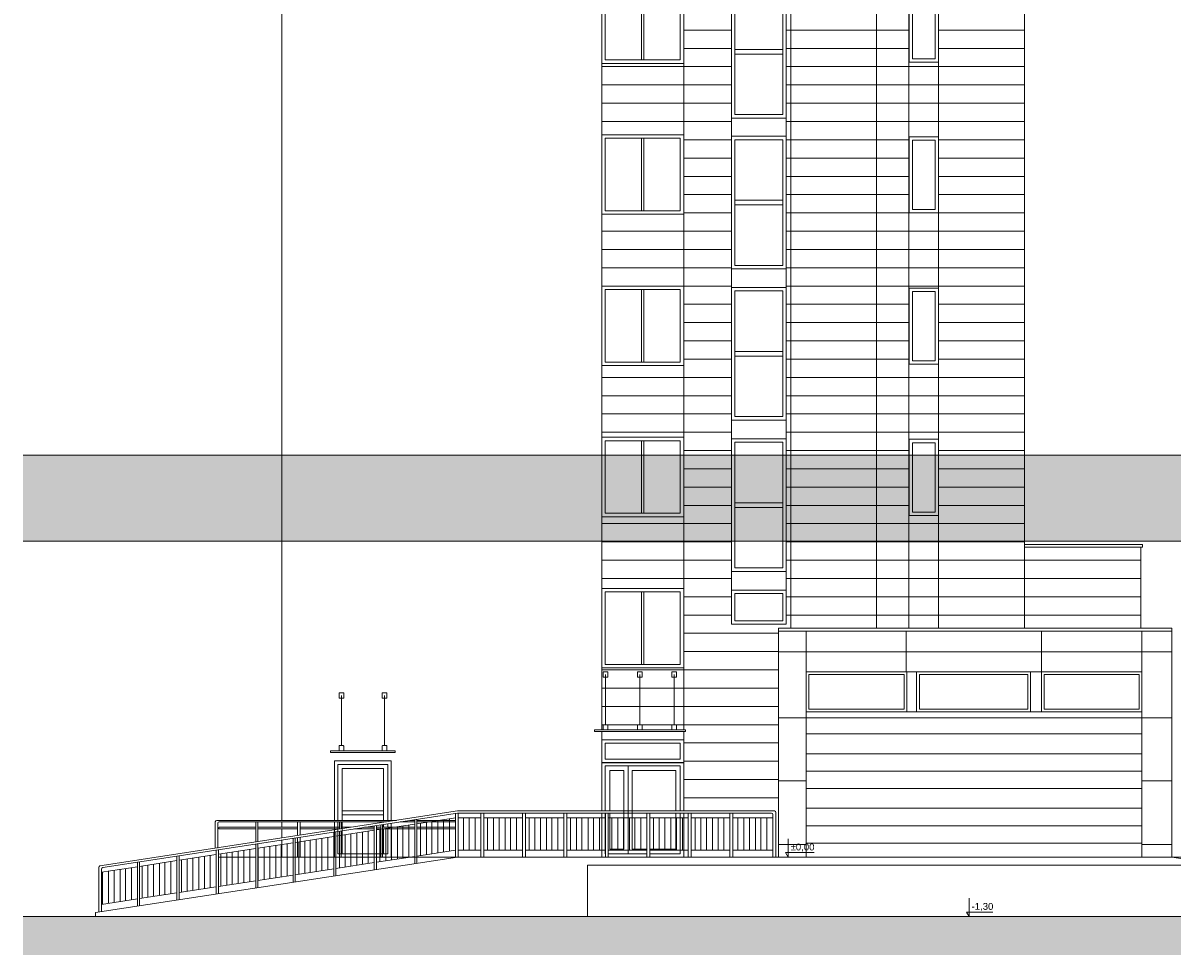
# Paper-space layout 'A-16 INWENTARYZACJA - ELEWACJE' of a CAD drawing. Header units: millimetres. Extents: x 0 to 1100, y 0 to 900.
# Tile 17 of 20: x 700 to 952, y 471 to 675. Entities that reach past the tile are written whole.
import ezdxf
from ezdxf.xclip import XClip

# ---------------------------------------------------------------- set-up
doc = ezdxf.new("R2010")
doc.units = ezdxf.units.MM
doc.header["$MEASUREMENT"] = 0
doc.header["$XCLIPFRAME"] = 0
doc.linetypes.add('KURZGESTRICHELT', pattern=[550, 400, -150])
doc.layers.add('A_linie_Nr_pióra__10', color=7, linetype='Continuous', lineweight=13, true_color=0x4b4b4b)
doc.layers.add('A_wymiary_Nr_pióra__7', color=7, linetype='Continuous', lineweight=18, true_color=0x171717)
doc.layers.add('A_ściany', color=7, linetype='Continuous')
for name, color, linetype, lineweight in [('A_ściany_Nr_pióra__1', 7, 'Continuous', 20), ('A_ściany_Nr_pióra__2', 8, 'Continuous', 13), ('A_ściany_Nr_pióra__3', 252, 'Continuous', 13)]:
    doc.layers.add(name, color=color, linetype=linetype, lineweight=lineweight)
doc.styles.add('STYL_AUTOMATYCZNY_4', font='arial.ttf')
pattern_1 = [(0, (-1989.741, 1777.4156), (0, 4), [])]

# ---------------------------------------------------------------- blocks, each defined once
blk = doc.blocks.new('Rysunek_2_2', base_point=(-1989.74, 1777.42))
at = {"layer": 'A_ściany', "linetype": 'Continuous', "lineweight": 13}
h = blk.add_hatch(dxfattribs=at)
h.set_pattern_fill('BONIE_0002', color=8, style=0, pattern_type=2)
h.set_pattern_definition(pattern_1)
h.paths.add_polyline_path([(887.15, 542.57), (887.15, 850.83), (868.45, 850.83), (868.45, 542.57)])
h = blk.add_hatch(dxfattribs=at)
h.set_pattern_fill('BONIE_0002', color=8, style=0, pattern_type=2)
h.set_pattern_definition(pattern_1)
h.paths.add_polyline_path([(900.75, 542.57), (944.99, 542.57), (944.99, 559.94), (919.55, 559.94), (919.55, 850.83), (900.75, 850.83)])
h = blk.add_hatch(dxfattribs=at)
h.set_pattern_fill('BONIE_0002', color=8, style=0, pattern_type=2)
h.set_pattern_definition(pattern_1)
h.paths.add_polyline_path([(855.43, 839.32), (845.01, 839.32), (845.01, 502.77), (865.74, 502.77), (865.74, 542.57), (868.45, 542.57), (868.45, 815.43), (867.43, 815.43), (867.43, 543.39), (855.43, 543.39)])
h = blk.add_hatch(dxfattribs=at)
h.set_pattern_fill('BONIE_0002', color=8, style=0, pattern_type=2)
h.set_pattern_definition(pattern_1)
h.paths.add_polyline_path([(887.15, 839.32), (887.15, 542.57), (894.26, 542.57), (894.26, 839.32)])
h = blk.add_hatch(dxfattribs=at)
h.set_pattern_fill('BONIE_0002', color=8, style=0, pattern_type=2)
h.set_pattern_definition(pattern_1)
h.paths.add_polyline_path([(845.01, 666.13), (827.11, 666.13), (827.11, 650.51), (845.01, 650.51)])
h = blk.add_hatch(dxfattribs=at)
h.set_pattern_fill('BONIE_0002', color=8, style=0, pattern_type=2)
h.set_pattern_definition(pattern_1)
h.paths.add_polyline_path([(900.75, 650.08), (900.75, 666.51), (894.29, 666.51), (894.29, 650.08)])
h = blk.add_hatch(dxfattribs=at)
h.set_pattern_fill('BONIE_0002', color=8, style=0, pattern_type=2)
h.set_pattern_definition(pattern_1)
h.paths.add_polyline_path([(845.01, 633.13), (827.11, 633.13), (827.11, 617.41), (845.01, 617.41)])
h = blk.add_hatch(dxfattribs=at)
h.set_pattern_fill('BONIE_0002', color=8, style=0, pattern_type=2)
h.set_pattern_definition(pattern_1)
h.paths.add_polyline_path([(900.75, 616.98), (900.75, 633.41), (894.29, 633.41), (894.29, 616.98)])
h = blk.add_hatch(dxfattribs=at)
h.set_pattern_fill('BONIE_0002', color=8, style=0, pattern_type=2)
h.set_pattern_definition(pattern_1)
h.paths.add_polyline_path([(845.01, 600.03), (827.11, 600.03), (827.11, 584.31), (845.01, 584.31)])
h = blk.add_hatch(dxfattribs=at)
h.set_pattern_fill('BONIE_0002', color=8, style=0, pattern_type=2)
h.set_pattern_definition(pattern_1)
h.paths.add_polyline_path([(900.75, 583.88), (900.75, 600.31), (894.29, 600.31), (894.29, 583.88)])
at = {"layer": 'A_ściany', "linetype": 'Continuous', "lineweight": 0, "true_color": 0xd2d2d2}
blk.add_hatch(color=254, dxfattribs=at).paths.add_polyline_path([(700.5, 561.61), (1056.45, 561.61), (1056.45, 580.4), (700.5, 580.4)])
at = {"layer": 'A_ściany', "linetype": 'Continuous', "lineweight": 13}
h = blk.add_hatch(dxfattribs=at)
h.set_pattern_fill('BONIE_0002', color=8, style=0, pattern_type=2)
h.set_pattern_definition(pattern_1)
h.paths.add_polyline_path([(845.01, 566.93), (827.11, 566.93), (827.11, 551.21), (845.01, 551.21)])
h = blk.add_hatch(dxfattribs=at)
h.set_pattern_fill('BONIE_0002', color=8, style=0, pattern_type=2)
h.set_pattern_definition(pattern_1)
h.paths.add_polyline_path([(894.29, 567.21), (894.29, 542.57), (900.75, 542.57), (900.75, 567.21)])
h = blk.add_hatch(dxfattribs=at)
h.set_pattern_fill('BONIE_0002', color=8, style=0, pattern_type=2)
h.set_pattern_definition(pattern_1)
h.paths.add_polyline_path([(845.01, 533.83), (827.11, 533.83), (827.11, 518.11), (845.01, 518.11)])
blk.add_hatch(color=8, dxfattribs=at).paths.add_polyline_path([(1056.45, 479.43), (700.5, 479.43), (700.5, 471.02), (1056.45, 471.02)])
at = {"layer": 'A_linie_Nr_pióra__10', "color": 251, "linetype": 'KURZGESTRICHELT', "lineweight": 13, "true_color": 0x4b4b4b}
blk.add_line((757.1, 492.43), (980.72, 492.43), dxfattribs=at)
at = {"layer": 'A_wymiary_Nr_pióra__7', "color": 250, "linetype": 'Continuous', "lineweight": 18, "true_color": 0x171717}
for p, q in [((867.88, 492.43), (867.88, 496.43)), ((867.88, 492.43), (867.3, 493.43)), ((867.3, 493.43), (867.88, 493.43)), ((867.88, 493.43), (873.51, 493.43)), ((867.88, 492.43), (867.13, 492.43)), ((867.88, 492.43), (868.63, 492.43)), ((907.46, 479.43), (907.46, 483.43)), ((907.46, 479.43), (906.88, 480.43)), ((906.88, 480.43), (907.46, 480.43)), ((907.46, 480.43), (912.64, 480.43)), ((907.46, 479.43), (906.71, 479.43)), ((907.46, 479.43), (908.21, 479.43))]:
    blk.add_line(p, q, dxfattribs=at)
at = {"layer": 'A_ściany_Nr_pióra__1', "color": 7, "linetype": 'Continuous', "lineweight": 20}
for p, q in [((868.45, 542.57), (868.45, 850.83)), ((887.15, 850.83), (887.15, 542.57)), ((900.75, 850.83), (900.75, 542.57)), ((919.55, 850.83), (919.55, 542.57)), ((757.1, 839.32), (757.1, 500.49)), ((919.55, 560.27), (944.99, 560.27)), ((944.99, 560.27), (944.99, 542.57)), ((865.74, 492.43), (865.74, 542.57)), ((865.74, 542.57), (951.8, 542.57)), ((951.8, 542.57), (951.8, 492.43)), ((827.11, 519.95), (827.11, 502.54)), ((845.01, 519.95), (845.01, 502.54)), ((827.11, 502.08), (827.11, 492.43)), ((845.01, 502.08), (845.01, 492.43)), ((757.1, 500.16), (757.1, 498.96)), ((757.1, 498.62), (757.1, 496.63)), ((757.1, 496.17), (757.1, 492.43)), ((795.5, 492.43), (716.39, 480.3)), ((795.5, 492.43), (865.74, 492.43)), ((999.18, 490.66), (823.95, 490.66)), ((823.95, 490.66), (823.95, 479.43)), ((951.8, 492.43), (963.5, 490.66)), ((700.5, 479.43), (1056.45, 479.43)), ((716.39, 480.3), (716.39, 479.43))]:
    blk.add_line(p, q, dxfattribs=at)
for centre in [(717.35, 490.21), (717.98, 489.85)]:
    blk.add_arc(centre, 0.3, 98.7422, 180, dxfattribs=at)
at = {"layer": 'A_ściany_Nr_pióra__2', "color": 8, "linetype": 'Continuous', "lineweight": 13}
for p, q in [((919.55, 560.82), (945.37, 560.82)), ((945.37, 560.27), (944.99, 560.27)), ((945.37, 560.82), (945.37, 560.27)), ((865.74, 541.87), (951.8, 541.87)), ((871.78, 492.43), (871.78, 541.87)), ((893.64, 532.97), (893.64, 541.87)), ((923.23, 532.97), (923.23, 541.87)), ((945.23, 492.43), (945.23, 541.87)), ((951.8, 537.36), (865.74, 537.36)), ((827.92, 532.38), (827.92, 521.42)), ((835.38, 532.38), (835.38, 521.42)), ((842.93, 532.38), (842.93, 521.42)), ((770.13, 527.8), (770.13, 516.84)), ((779.58, 527.8), (779.58, 516.84)), ((871.78, 522.93), (865.74, 522.93)), ((951.8, 522.93), (945.23, 522.93)), ((825.47, 520.28), (845.39, 520.28)), ((825.47, 520.28), (825.47, 519.95)), ((825.47, 519.95), (845.39, 519.95)), ((845.39, 520.28), (845.39, 519.95)), ((767.79, 515.7), (781.92, 515.7)), ((767.79, 515.7), (767.79, 515.37)), ((781.92, 515.7), (781.92, 515.37)), ((767.79, 515.37), (781.92, 515.37)), ((871.78, 509.16), (865.74, 509.16)), ((951.8, 509.16), (945.23, 509.16)), ((717.3, 490.51), (795.5, 502.54)), ((717.93, 490.15), (795.5, 502.08)), ((786.19, 491.01), (786.19, 500.65)), ((786.66, 499.74), (795.06, 501.03)), ((786.66, 491.08), (786.66, 500.72)), ((792.45, 500.63), (792.45, 493.57)), ((793.75, 500.83), (793.75, 493.77)), ((795.06, 492.37), (795.06, 502.01)), ((795.5, 502.54), (864.84, 502.54)), ((795.5, 502.08), (864.2, 502.08)), ((795.69, 492.43), (795.69, 502.08)), ((795.69, 501.03), (800.67, 501.03)), ((796.87, 501.03), (796.87, 493.97)), ((798.07, 501.03), (798.07, 493.97)), ((799.37, 501.03), (799.37, 493.97)), ((800.67, 492.43), (800.67, 502.08)), ((801.27, 501.03), (809.74, 501.03)), ((801.31, 492.43), (801.31, 502.08)), ((802.11, 501.03), (802.11, 493.97)), ((803.4, 501.03), (803.4, 493.97)), ((804.62, 501.03), (804.62, 493.97)), ((805.94, 501.03), (805.94, 493.97)), ((807.13, 501.03), (807.13, 493.97)), ((808.43, 501.03), (808.43, 493.97)), ((809.74, 492.43), (809.74, 502.08)), ((810.33, 501.03), (818.81, 501.03)), ((810.37, 492.43), (810.37, 502.08)), ((811.18, 501.03), (811.18, 493.97)), ((812.47, 501.03), (812.47, 493.97)), ((813.69, 501.03), (813.69, 493.97)), ((815.01, 501.03), (815.01, 493.97)), ((816.2, 501.03), (816.2, 493.97)), ((817.5, 501.03), (817.5, 493.97)), ((818.81, 492.43), (818.81, 502.08)), ((819.4, 501.03), (827.88, 501.03)), ((819.44, 492.43), (819.44, 502.08)), ((820.25, 501.03), (820.25, 493.97)), ((821.54, 501.03), (821.54, 493.97)), ((822.76, 501.03), (822.76, 493.97)), ((824.08, 501.03), (824.08, 493.97)), ((825.27, 501.03), (825.27, 493.97)), ((826.57, 501.03), (826.57, 493.97)), ((827.88, 492.43), (827.88, 502.08)), ((828.47, 501.03), (836.95, 501.03)), ((828.51, 492.43), (828.51, 502.08)), ((829.32, 501.03), (829.32, 493.97)), ((830.6, 501.03), (830.6, 493.97)), ((831.83, 501.03), (831.83, 493.97)), ((833.14, 501.03), (833.14, 493.97)), ((834.34, 501.03), (834.34, 493.97)), ((835.64, 501.03), (835.64, 493.97)), ((836.95, 492.43), (836.95, 502.08)), ((837.58, 492.43), (837.58, 502.08)), ((837.58, 501.03), (846.01, 501.03)), ((838.39, 501.03), (838.39, 493.97)), ((839.67, 501.03), (839.67, 493.97)), ((840.9, 501.03), (840.9, 493.97)), ((842.21, 501.03), (842.21, 493.97)), ((843.41, 501.03), (843.41, 493.97)), ((844.71, 501.03), (844.71, 493.97)), ((846.01, 492.43), (846.01, 502.08)), ((846.65, 492.43), (846.65, 502.08)), ((846.65, 501.03), (855.12, 501.03)), ((847.5, 501.03), (847.5, 493.97)), ((848.78, 501.03), (848.78, 493.97)), ((850.01, 501.03), (850.01, 493.97)), ((851.32, 501.03), (851.32, 493.97)), ((852.52, 501.03), (852.52, 493.97)), ((853.82, 501.03), (853.82, 493.97)), ((855.12, 492.43), (855.12, 502.08)), ((855.76, 492.43), (855.76, 502.08)), ((855.76, 501.03), (864.5, 501.03)), ((856.88, 501.03), (856.88, 493.97)), ((858.16, 501.03), (858.16, 493.97)), ((859.39, 501.03), (859.39, 493.97)), ((860.7, 501.03), (860.7, 493.97)), ((861.9, 501.03), (861.9, 493.97)), ((863.2, 501.03), (863.2, 493.97)), ((864.5, 492.43), (864.5, 501.78)), ((865.14, 492.43), (865.14, 502.24)), ((742.56, 500.19), (742.56, 494.39)), ((742.86, 500.49), (782.21, 500.49)), ((743.13, 499.86), (743.13, 494.39)), ((743.43, 500.16), (780.03, 500.16)), ((743.43, 498.96), (751.39, 498.96)), ((743.43, 498.62), (751.39, 498.62)), ((751.39, 500.16), (751.39, 495.75)), ((751.85, 500.16), (751.85, 495.82)), ((751.85, 498.96), (760.57, 498.96)), ((751.85, 498.62), (760.57, 498.62)), ((760.57, 500.16), (760.57, 497.16)), ((761.1, 500.16), (761.1, 497.25)), ((761.1, 498.96), (769.74, 498.96)), ((761.1, 498.62), (769.74, 498.62)), ((768.92, 497.01), (777.32, 498.31)), ((769.74, 500.16), (769.74, 498.57)), ((769.74, 498.12), (769.74, 492.43)), ((770.12, 500.16), (770.12, 498.63)), ((770.12, 498.96), (772.23, 498.96)), ((770.12, 498.17), (770.12, 492.43)), ((773.01, 498.62), (777.32, 498.62)), ((775.2, 498.96), (777.32, 498.96)), ((776.02, 498.1), (776.02, 491.04)), ((777.32, 489.64), (777.32, 499.28)), ((777.79, 498.38), (786.19, 499.67)), ((777.79, 489.71), (777.79, 499.35)), ((777.79, 498.96), (778.75, 498.96)), ((777.79, 498.62), (778.75, 498.62)), ((778.57, 498.5), (778.57, 491.43)), ((778.75, 500.16), (778.75, 499.96)), ((778.75, 499.5), (778.75, 492.43)), ((779.13, 500.16), (779.13, 500.02)), ((779.13, 499.56), (779.13, 492.43)), ((779.13, 498.96), (786.19, 498.96)), ((779.13, 498.62), (786.19, 498.62)), ((779.85, 498.69), (779.85, 491.63)), ((781.08, 498.88), (781.08, 491.82)), ((782.39, 499.08), (782.39, 492.02)), ((783, 500.16), (786.19, 500.16)), ((783.59, 499.27), (783.59, 492.21)), ((784.89, 499.47), (784.89, 492.41)), ((785.19, 500.49), (786.19, 500.49)), ((786.66, 500.49), (795.06, 500.49)), ((786.66, 500.16), (795.06, 500.16)), ((786.66, 498.96), (795.06, 498.96)), ((786.66, 498.62), (795.03, 498.62)), ((787.43, 499.86), (787.43, 492.8)), ((788.72, 500.06), (788.72, 493)), ((789.94, 500.25), (789.94, 493.18)), ((791.26, 500.45), (791.26, 493.39)), ((751.85, 494.39), (759.58, 495.58)), ((759.58, 486.91), (759.58, 496.55)), ((760.05, 495.65), (768.45, 496.94)), ((760.05, 486.99), (760.05, 496.63)), ((760.57, 496.71), (760.57, 492.43)), ((760.83, 495.77), (760.83, 488.71)), ((761.1, 496.79), (761.1, 492.43)), ((762.11, 495.97), (762.11, 488.9)), ((763.34, 496.15), (763.34, 489.09)), ((764.65, 496.36), (764.65, 489.3)), ((765.85, 496.54), (765.85, 489.48)), ((767.15, 496.74), (767.15, 489.68)), ((768.45, 488.28), (768.45, 497.92)), ((768.92, 488.35), (768.92, 497.99)), ((769.7, 497.13), (769.7, 490.07)), ((770.98, 497.33), (770.98, 490.27)), ((772.21, 497.52), (772.21, 490.46)), ((773.52, 497.72), (773.52, 490.66)), ((774.72, 497.9), (774.72, 490.84)), ((742.77, 484.33), (742.77, 493.97)), ((743.24, 493.06), (751.39, 494.32)), ((743.24, 484.4), (743.24, 494.04)), ((743.76, 493.14), (743.76, 486.08)), ((745.05, 493.34), (745.05, 486.28)), ((746.27, 493.53), (746.27, 486.47)), ((747.59, 493.73), (747.59, 486.67)), ((748.78, 493.92), (748.78, 486.86)), ((750.09, 494.12), (750.09, 487.06)), ((751.39, 485.65), (751.39, 495.29)), ((751.85, 485.73), (751.85, 495.37)), ((751.96, 494.4), (751.96, 487.34)), ((753.24, 494.6), (753.24, 487.54)), ((754.47, 494.79), (754.47, 487.73)), ((755.78, 494.99), (755.78, 487.93)), ((756.98, 495.18), (756.98, 488.12)), ((758.28, 495.38), (758.28, 488.32)), ((786.66, 492.68), (795.06, 493.97)), ((795.69, 493.97), (800.67, 493.97)), ((801.27, 493.97), (809.74, 493.97)), ((810.33, 493.97), (818.81, 493.97)), ((819.4, 493.97), (827.88, 493.97)), ((828.47, 493.97), (836.95, 493.97)), ((837.58, 493.97), (846.01, 493.97)), ((846.65, 493.97), (855.12, 493.97)), ((855.76, 493.97), (864.5, 493.97)), ((871.78, 495.2), (865.74, 495.2)), ((951.8, 495.2), (945.23, 495.2)), ((725.54, 481.68), (725.54, 491.32)), ((726.01, 490.41), (734.16, 491.67)), ((726.01, 481.75), (726.01, 491.39)), ((726.53, 490.49), (726.53, 483.43)), ((727.82, 490.69), (727.82, 483.63)), ((729.04, 490.88), (729.04, 483.82)), ((730.36, 491.08), (730.36, 484.02)), ((731.55, 491.27), (731.55, 484.21)), ((732.85, 491.47), (732.85, 484.41)), ((734.16, 483.01), (734.16, 492.64)), ((734.62, 491.74), (742.77, 492.99)), ((734.62, 483.08), (734.62, 492.72)), ((735.15, 491.82), (735.15, 484.76)), ((736.43, 492.02), (736.43, 484.96)), ((737.66, 492.21), (737.66, 485.14)), ((738.97, 492.41), (738.97, 485.35)), ((740.17, 492.59), (740.17, 485.53)), ((741.47, 492.79), (741.47, 485.73)), ((751.39, 492.43), (743.24, 492.43)), ((759.58, 492.43), (751.85, 492.43)), ((768.45, 492.43), (760.05, 492.43)), ((777.32, 492.43), (768.92, 492.43)), ((768.92, 489.95), (777.32, 491.24)), ((777.79, 491.31), (786.19, 492.61)), ((786.19, 492.43), (777.79, 492.43)), ((717.05, 480.4), (717.05, 490.21)), ((717.68, 489.13), (725.54, 490.34)), ((717.68, 480.5), (717.68, 489.85)), ((717.92, 489.17), (717.92, 482.11)), ((719.2, 489.37), (719.2, 482.31)), ((720.43, 489.56), (720.43, 482.49)), ((721.74, 489.76), (721.74, 482.7)), ((722.94, 489.94), (722.94, 482.88)), ((724.24, 490.14), (724.24, 483.08)), ((751.85, 487.33), (759.58, 488.52)), ((760.05, 488.59), (768.45, 489.88)), ((734.62, 484.68), (742.77, 485.93)), ((743.24, 486), (751.39, 487.26)), ((717.68, 482.07), (725.54, 483.28)), ((726.01, 483.35), (734.16, 484.61))]:
    blk.add_line(p, q, dxfattribs=at)
at = {"layer": 'A_ściany_Nr_pióra__2', "color": 8, "linetype": 'Continuous', "lineweight": 13, "flags": 128}
for points in [[(1056.45, 580.4), (700.5, 580.4)], [(700.5, 561.61), (1056.45, 561.61)]]:
    blk.add_lwpolyline(points, dxfattribs=at)
for points in [[(828.43, 531.83), (827.41, 531.83), (827.41, 532.97), (828.43, 532.97)], [(835.89, 531.83), (834.87, 531.83), (834.87, 532.97), (835.89, 532.97)], [(843.44, 531.83), (842.42, 531.83), (842.42, 532.97), (843.44, 532.97)], [(770.64, 527.25), (769.62, 527.25), (769.62, 528.39), (770.64, 528.39)], [(780.09, 527.25), (779.07, 527.25), (779.07, 528.39), (780.09, 528.39)]]:
    blk.add_lwpolyline(points, close=True, dxfattribs=at)
for points in [[(828.33, 520.28), (827.51, 520.28, -0.414214), (827.41, 520.38), (827.41, 521.32, -0.414214), (827.51, 521.42), (828.33, 521.42, -0.414214), (828.43, 521.32), (828.43, 520.38, -0.414214)], [(835.79, 520.28), (834.97, 520.28, -0.414214), (834.87, 520.38), (834.87, 521.32, -0.414214), (834.97, 521.42), (835.79, 521.42, -0.414214), (835.89, 521.32), (835.89, 520.38, -0.414214)], [(843.34, 520.28), (842.52, 520.28, -0.414214), (842.42, 520.38), (842.42, 521.32, -0.414214), (842.52, 521.42), (843.34, 521.42, -0.414214), (843.44, 521.32), (843.44, 520.38, -0.414214)], [(770.54, 515.7), (769.72, 515.7, -0.414214), (769.62, 515.8), (769.62, 516.74, -0.414214), (769.72, 516.84), (770.54, 516.84, -0.414214), (770.64, 516.74), (770.64, 515.8, -0.414214)], [(779.99, 515.7), (779.17, 515.7, -0.414214), (779.07, 515.8), (779.07, 516.74, -0.414214), (779.17, 516.84), (779.99, 516.84, -0.414214), (780.09, 516.74), (780.09, 515.8, -0.414214)]]:
    blk.add_lwpolyline(points, format="xyb", close=True, dxfattribs=at)
at = {"layer": 'A_ściany_Nr_pióra__2', "color": 8, "linetype": 'Continuous', "lineweight": 13}
for centre, radius, start, end in [((864.2, 501.78), 0.3, 0, 90), ((864.84, 502.24), 0.3, 0, 90), ((742.86, 500.19), 0.3, 90, 180), ((743.43, 499.86), 0.3, 90, 180), ((743.53, 498.79), 0.192, 118.7445, 241.2555)]:
    blk.add_arc(centre, radius, start, end, dxfattribs=at)
at = {"layer": 'A_ściany_Nr_pióra__3', "color": 252, "linetype": 'Continuous', "lineweight": 13}
for p, q in [((827.11, 839.32), (827.11, 520.28)), ((845.01, 839.32), (845.01, 520.28)), ((855.43, 839.32), (855.43, 543.39)), ((867.43, 543.39), (867.43, 839.32)), ((894.26, 839.32), (894.26, 542.57)), ((827.11, 666.13), (827.11, 683.51)), ((827.86, 666.88), (827.86, 682.76)), ((835.81, 682.76), (835.81, 666.88)), ((836.31, 682.76), (836.31, 666.88)), ((844.26, 682.76), (844.26, 666.88)), ((845.01, 683.51), (845.01, 666.13)), ((855.43, 654.18), (855.43, 683.18)), ((856.18, 654.93), (856.18, 682.43)), ((866.68, 682.43), (866.68, 654.93)), ((867.43, 683.18), (867.43, 654.18)), ((894.29, 666.41), (894.29, 683.08)), ((895.04, 667.16), (895.04, 682.33)), ((900, 682.33), (900, 667.16)), ((900.75, 666.41), (900.75, 683.08)), ((866.68, 669.18), (856.18, 669.18)), ((844.26, 666.88), (827.86, 666.88)), ((856.18, 668.18), (866.68, 668.18)), ((900, 667.16), (895.04, 667.16)), ((845.01, 666.13), (827.11, 666.13)), ((900.75, 666.41), (894.29, 666.41)), ((867.43, 654.18), (855.39, 654.18)), ((867.43, 654.18), (855.43, 654.18)), ((866.68, 654.93), (856.18, 654.93)), ((827.11, 633.13), (827.11, 650.51)), ((827.11, 650.51), (845.01, 650.51)), ((827.86, 633.88), (827.86, 649.76)), ((827.86, 649.76), (844.26, 649.76)), ((835.81, 649.76), (835.81, 633.88)), ((836.31, 649.76), (836.31, 633.88)), ((844.26, 649.76), (844.26, 633.88)), ((845.01, 650.51), (845.01, 633.13)), ((855.43, 621.18), (855.43, 650.18)), ((855.43, 650.18), (867.43, 650.18)), ((856.18, 621.93), (856.18, 649.43)), ((856.18, 649.43), (866.68, 649.43)), ((866.68, 649.43), (866.68, 621.93)), ((867.43, 650.18), (867.43, 621.18)), ((894.29, 650.08), (900.75, 650.08)), ((894.29, 633.41), (894.29, 650.08)), ((895.04, 634.16), (895.04, 649.33)), ((895.04, 649.33), (900, 649.33)), ((900, 649.33), (900, 634.16)), ((900.75, 633.41), (900.75, 650.08)), ((844.26, 633.88), (827.86, 633.88)), ((866.68, 636.18), (856.18, 636.18)), ((856.18, 635.18), (866.68, 635.18)), ((900, 634.16), (895.04, 634.16)), ((845.01, 633.13), (827.11, 633.13)), ((900.75, 633.41), (894.29, 633.41)), ((866.68, 621.93), (856.18, 621.93)), ((867.43, 621.18), (855.39, 621.18)), ((867.43, 621.18), (855.43, 621.18)), ((827.11, 600.03), (827.11, 617.41)), ((827.11, 617.41), (845.01, 617.41)), ((827.86, 600.78), (827.86, 616.66)), ((827.86, 616.66), (844.26, 616.66)), ((835.81, 616.66), (835.81, 600.78)), ((836.31, 616.66), (836.31, 600.78)), ((844.26, 616.66), (844.26, 600.78)), ((845.01, 617.41), (845.01, 600.03)), ((855.43, 588.08), (855.43, 617.08)), ((855.43, 617.08), (867.43, 617.08)), ((856.18, 588.83), (856.18, 616.33)), ((856.18, 616.33), (866.68, 616.33)), ((866.68, 616.33), (866.68, 588.83)), ((867.43, 617.08), (867.43, 588.08)), ((894.29, 616.98), (900.75, 616.98)), ((894.29, 600.31), (894.29, 616.98)), ((900.75, 600.31), (900.75, 616.98)), ((895.04, 601.06), (895.04, 616.23)), ((895.04, 616.23), (900, 616.23)), ((900, 616.23), (900, 601.06)), ((866.68, 603.08), (856.18, 603.08)), ((856.18, 602.08), (866.68, 602.08)), ((845.01, 600.03), (827.11, 600.03)), ((844.26, 600.78), (827.86, 600.78)), ((900.75, 600.31), (894.29, 600.31)), ((900, 601.06), (895.04, 601.06)), ((866.68, 588.83), (856.18, 588.83)), ((867.43, 588.08), (855.39, 588.08)), ((867.43, 588.08), (855.43, 588.08)), ((827.11, 566.93), (827.11, 584.31)), ((827.11, 584.31), (845.01, 584.31)), ((827.86, 567.68), (827.86, 583.56)), ((827.86, 583.56), (844.26, 583.56)), ((835.81, 583.56), (835.81, 567.68)), ((836.31, 583.56), (836.31, 567.68)), ((844.26, 583.56), (844.26, 567.68)), ((845.01, 584.31), (845.01, 566.93)), ((855.43, 554.98), (855.43, 583.98)), ((855.43, 583.98), (867.43, 583.98)), ((867.43, 583.98), (867.43, 554.98)), ((894.29, 583.88), (900.75, 583.88)), ((894.29, 567.21), (894.29, 583.88)), ((900.75, 567.21), (900.75, 583.88)), ((856.18, 555.73), (856.18, 583.23)), ((856.18, 583.23), (866.68, 583.23)), ((866.68, 583.23), (866.68, 555.73)), ((895.04, 567.96), (895.04, 583.13)), ((895.04, 583.13), (900, 583.13)), ((900, 583.13), (900, 567.96)), ((866.68, 569.98), (856.18, 569.98)), ((856.18, 568.98), (866.68, 568.98)), ((845.01, 566.93), (827.11, 566.93)), ((844.26, 567.68), (827.86, 567.68)), ((900.75, 567.21), (894.29, 567.21)), ((900, 567.96), (895.04, 567.96)), ((867.43, 554.98), (855.39, 554.98)), ((867.43, 554.98), (855.43, 554.98)), ((866.68, 555.73), (856.18, 555.73)), ((827.11, 533.83), (827.11, 551.21)), ((827.11, 551.21), (845.01, 551.21)), ((845.01, 551.21), (845.01, 533.83)), ((855.43, 543.39), (855.43, 550.88)), ((855.43, 550.88), (867.43, 550.88)), ((867.43, 550.88), (867.43, 543.39)), ((827.86, 534.58), (827.86, 550.46)), ((827.86, 550.46), (844.26, 550.46)), ((835.81, 550.46), (835.81, 534.58)), ((836.31, 550.46), (836.31, 534.58)), ((844.26, 550.46), (844.26, 534.58)), ((856.18, 544.14), (856.18, 550.13)), ((856.18, 550.13), (866.68, 550.13)), ((866.68, 550.13), (866.68, 544.14)), ((867.43, 543.39), (855.43, 543.39)), ((867.43, 543.39), (855.43, 543.39)), ((866.68, 544.14), (856.18, 544.14)), ((845.01, 533.83), (827.11, 533.83)), ((844.26, 534.58), (827.86, 534.58)), ((871.78, 492.43), (871.78, 532.97)), ((871.78, 532.97), (945.23, 532.97)), ((893.83, 532.97), (893.83, 524.2)), ((945.23, 532.97), (945.23, 492.43)), ((871.78, 524.2), (945.23, 524.2)), ((871.78, 522.93), (945.23, 522.93)), ((871.78, 519.42), (945.23, 519.42)), ((827.11, 518.11), (845.01, 518.11)), ((827.86, 517.36), (844.26, 517.36)), ((827.86, 513.85), (827.86, 517.36)), ((844.26, 513.85), (844.26, 517.36)), ((768.63, 513.49), (781.03, 513.49)), ((768.63, 500.49), (768.63, 513.49)), ((781.03, 513.49), (781.03, 500.49)), ((827.11, 513.14), (845.01, 513.14)), ((827.11, 502.54), (827.11, 513.14)), ((827.86, 513.85), (844.26, 513.85)), ((845.01, 513.14), (845.01, 502.54)), ((871.78, 515.06), (945.23, 515.06)), ((769.38, 512.74), (780.28, 512.74)), ((769.38, 500.49), (769.38, 512.74)), ((770.3, 511.82), (779.36, 511.82)), ((770.3, 500.49), (770.3, 511.82)), ((779.36, 511.82), (779.36, 500.49)), ((780.28, 512.74), (780.28, 500.49)), ((827.11, 513.1), (845.01, 513.1)), ((827.86, 512.39), (844.26, 512.39)), ((827.86, 502.54), (827.86, 512.39)), ((832.89, 512.39), (832.89, 493.18)), ((844.26, 512.39), (844.26, 502.54)), ((871.78, 511.27), (945.23, 511.27)), ((871.78, 507.47), (945.23, 507.47)), ((871.78, 503.12), (945.23, 503.12)), ((770.3, 502.6), (779.36, 502.6)), ((770.3, 501.68), (779.36, 501.68)), ((827.11, 492.43), (827.11, 502.08)), ((827.86, 493.18), (827.86, 502.08)), ((844.26, 502.08), (844.26, 493.18)), ((845.01, 502.08), (845.01, 495.76)), ((768.63, 492.43), (768.63, 500.16)), ((769.38, 493.16), (769.38, 500.16)), ((770.3, 493.16), (770.3, 500.16)), ((779.36, 500.16), (779.36, 500.05)), ((779.36, 499.6), (779.36, 498.96)), ((779.36, 498.62), (779.36, 493.16)), ((780.28, 499.74), (780.28, 498.96)), ((780.28, 498.62), (780.28, 493.16)), ((781.03, 499.85), (781.03, 498.96)), ((781.03, 498.62), (781.03, 492.43)), ((871.78, 499.32), (945.23, 499.32)), ((871.78, 495.53), (945.23, 495.53)), ((780.28, 493.16), (769.38, 493.16)), ((827.88, 493.18), (827.86, 493.18)), ((836.95, 493.18), (828.51, 493.18)), ((844.26, 493.18), (837.58, 493.18)), ((781.03, 492.43), (768.63, 492.43)), ((845.01, 492.43), (827.11, 492.43))]:
    blk.add_line(p, q, dxfattribs=at)
at = {"layer": 'A_ściany_Nr_pióra__3', "color": 252, "linetype": 'Continuous', "lineweight": 13, "flags": 128}
for points in [[(893.83, 532.97), (893.83, 524.2), (871.78, 524.2), (871.78, 532.97)], [(893.23, 532.37), (893.23, 524.8), (872.38, 524.8), (872.38, 532.37)], [(920.89, 532.97), (920.89, 524.2), (895.96, 524.2), (895.96, 532.97)], [(920.29, 532.37), (920.29, 524.8), (896.56, 524.8), (896.56, 532.37)], [(945.23, 532.97), (945.23, 524.2), (923.26, 524.2), (923.26, 532.97)], [(944.63, 532.37), (944.63, 524.8), (923.86, 524.8), (923.86, 532.37)]]:
    blk.add_lwpolyline(points, close=True, dxfattribs=at)
for points in [[(828.86, 502.54), (828.86, 511.39), (831.93, 511.39), (831.93, 494.18), (828.86, 494.18), (828.86, 502.08)], [(843.26, 502.54), (843.26, 511.39), (833.76, 511.39), (833.76, 494.18), (836.95, 494.18)], [(837.58, 494.18), (843.26, 494.18), (843.26, 502.08)]]:
    blk.add_lwpolyline(points, dxfattribs=at)
at = {"layer": 'A_wymiary_Nr_pióra__7', "color": 250, "linetype": 'Continuous', "lineweight": 18, "true_color": 0x171717, "char_height": 1.5, "attachment_point": 7, "style": 'STYL_AUTOMATYCZNY_4'}
for s, insert, width in [('\\A1;{\\pql;\\fArial|b0|i0|c238|p0;\\W1.000000;±0,00}', (868.38, 493.63), 5.1328), ('\\A1;{\\pql;\\fArial|b0|i0|c238|p0;\\W1.000000;-1,30}', (907.96, 480.63), 4.6889)]:
    blk.add_mtext(s, dxfattribs=dict(at, insert=insert, width=width))

psp = doc.layouts.new('A-16 INWENTARYZACJA - ELEWACJE')

# ---------------------------------------------------------------- block references
at = {"color": 37, "linetype": 'Continuous', "lineweight": 5, "true_color": 0x656532}
ref = psp.add_blockref('Rysunek_2_2', (-1989.74, 1777.42), dxfattribs=at)
XClip(ref).set_block_clipping_path([(700.4983254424, 457.4241293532), (1056.4477565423, 876.5094374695)])

doc.saveas('drawing.dxf')
